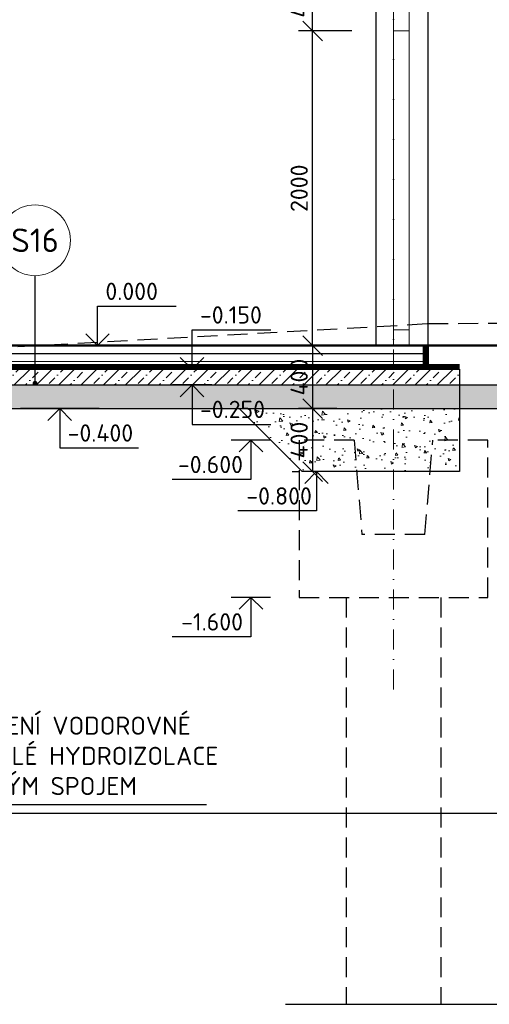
# Model space of a CAD drawing. Header units: millimetres. Extents: x -118752 to 407724, y -73278 to 155058.
# Tile 196 of 256: x 101070 to 104053, y 132598 to 138853. Entities that reach past the tile are written whole.
import ezdxf
from ezdxf.enums import TextEntityAlignment as Align

# ---------------------------------------------------------------- set-up
doc = ezdxf.new("R2010")
doc.units = ezdxf.units.MM
doc.header["$LTSCALE"] = 10
for name, pattern in [('DASHDOT', [25.4, 12.7, -6.35, 0, -6.35]), ('DASHED', [19.05, 12.7, -6.35]), ('IZOLACE_VODOTESNA_0.5', [30, 15, -15])]:
    doc.linetypes.add(name, pattern=pattern)
for name, color, linetype, lineweight in [('CKBUBLINY', 1, 'Continuous', 18), ('CKBUBLINY_POPIS', 3, 'Continuous', 25), ('CKIZOLACE', 1, 'Continuous', 18), ('CKKOTY', 3, 'Continuous', 25), ('CKKOTY_VYS', 3, 'Continuous', 25), ('CKOKNA', 1, 'Continuous', 18), ('CKRASTR', 7, 'DASHDOT', 15), ('CKSTENY_PODROVINOU', 7, 'Continuous', 25), ('CKSTENY_REZ', 6, 'Continuous', 50), ('CKTEXTY_MALE', 3, 'Continuous', 18), ('pohledy', 7, 'Continuous', 25), ('srafy', 7, 'Continuous', 18)]:
    doc.layers.add(name, color=color, linetype=linetype, lineweight=lineweight)
doc.styles.get("Standard").update_dxf_attribs({"font": 'isocpeur.ttf'})
doc.linetypes.add('IZOLACE_TEPELNA_U', pattern='A,0.00254,-2.54,[216,CADKON.SHX,S=2.54,R=0,X=-2.54,Y=0],-15.24,[216,CADKON.SHX,S=2.54,R=180,X=2.54,Y=0],-2.54', length=20.32254)
doc.linetypes.add('PRERUSENI', pattern='A,60,[100,CADKON.SHX,S=2.5,R=0,X=0,Y=0],-10', length=70)
doc.dimstyles.new('CADKON', dxfattribs={"dimscale": 50, "dimtxt": 2.2, "dimasz": 2.5, "dimexe": 1.8, "dimexo": 5, "dimgap": 0.6, "dimtad": 1, "dimrnd": 1, "dimtxsty": 'Standard', "dimblk1": 'OBLIQUE', "dimblk2": 'OBLIQUE', "dimsah": 1, "dimcen": 2.5, "dimadec": 1, "dimazin": 2, "dimtfac": 1, "dimtdec": 4, "dimtix": 1, "dimtmove": 2, "dimatfit": 3, "dimldrblk": 'OPEN30', "dimfxl": 5, "dimfxlon": 1, "dimtolj": 1, "dimarcsym": 0})
doc.dimstyles.new('CADKON$7', dxfattribs={"dimscale": 100, "dimtxt": 2.5, "dimasz": 2.5, "dimexe": 1.8, "dimexo": 5, "dimgap": 0.6, "dimtad": 1, "dimrnd": 1, "dimtxsty": 'Standard', "dimblk1": 'OBLIQUE', "dimblk2": 'OBLIQUE', "dimsah": 1, "dimcen": 2.5, "dimadec": 1, "dimazin": 2, "dimtfac": 1, "dimtdec": 4, "dimtix": 1, "dimtmove": 0, "dimatfit": 3, "dimldrblk": 'DOTSMALL', "dimfxl": 5, "dimfxlon": 1, "dimtfill": 1, "dimtolj": 1, "dimarcsym": 0})

# ---------------------------------------------------------------- blocks, each defined once
blk = doc.blocks.new('_OBLIQUE')
at = {"color": 0, "linetype": 'ByBlock'}
blk.add_line((-0.5, -0.5), (0.5, 0.5), dxfattribs=at)
blk = doc.blocks.new('*D8423')
at = {"layer": 'CKKOTY', "color": 0, "lineweight": -2}
for p, q in [((105609.6, 139182.4), (105949.6, 139182.4)), ((105859.6, 136782.4), (105859.6, 139182.4)), ((105609.6, 136782.4), (105949.6, 136782.4))]:
    blk.add_line(p, q, dxfattribs=at)
at = {"layer": 'Defpoints', "color": 0}
for p in [(103664.4, 139182.4), (105859.6, 139182.4), (103664.4, 136782.4)]:
    blk.add_point(p, dxfattribs=at)
at = {"layer": 'CKKOTY', "color": 0, "lineweight": -2, "xscale": 125, "yscale": 125, "zscale": 125}
for p, rotation in [((105859.6, 139182.4), 90), ((105859.6, 136782.4), 270)]:
    blk.add_blockref('_OBLIQUE', p, dxfattribs=dict(at, rotation=rotation))
at = {"layer": 'CKKOTY', "color": 0, "insert": (105774.6, 137982.4), "char_height": 110, "attachment_point": 5, "rotation": 90}
blk.add_mtext('\\A1;2400', dxfattribs=at)
blk = doc.blocks.new('_Open90')
at = {"color": 0, "lineweight": -2}
for p, q in [((0, 0), (-1, 0)), ((-0.5, 0.5), (0, 0)), ((0, 0), (-0.5, -0.5))]:
    blk.add_line(p, q, dxfattribs=at)
blk = doc.blocks.new('*D8424')
at = {"layer": 'CKKOTY', "color": 0, "lineweight": -2}
for p, q in [((106023.9, 150362.4), (106363.9, 150362.4)), ((106273.9, 136632.4), (106273.9, 150362.4)), ((105796.2, 136632.4), (106183.9, 136632.4))]:
    blk.add_line(p, q, dxfattribs=at)
at = {"layer": 'Defpoints', "color": 0}
for p in [(103664.4, 150362.4), (106273.9, 150362.4), (106296.2, 136632.4)]:
    blk.add_point(p, dxfattribs=at)
at = {"layer": 'CKKOTY', "color": 0, "lineweight": -2, "xscale": 125, "yscale": 125, "zscale": 125}
for p, rotation in [((106273.9, 150362.4), 90), ((106273.9, 136632.4), 270)]:
    blk.add_blockref('_OBLIQUE', p, dxfattribs=dict(at, rotation=rotation))
at = {"layer": 'CKKOTY', "color": 0, "insert": (106188.9, 143497.4), "char_height": 110, "attachment_point": 5, "rotation": 90}
blk.add_mtext('\\A1;13730', dxfattribs=at)
blk = doc.blocks.new('*D8425')
at = {"layer": 'CKKOTY', "color": 0, "lineweight": -2}
for p, q in [((106414.3, 151742.1), (106754.3, 151742.1)), ((106664.3, 136782.4), (106664.3, 151742.1)), ((106414.3, 136782.4), (106754.3, 136782.4))]:
    blk.add_line(p, q, dxfattribs=at)
at = {"layer": 'Defpoints', "color": 0}
for p in [(97444.4, 151742.1), (106664.3, 151742.1), (104664.4, 136782.4)]:
    blk.add_point(p, dxfattribs=at)
at = {"layer": 'CKKOTY', "color": 0, "lineweight": -2, "xscale": 125, "yscale": 125, "zscale": 125}
for p, rotation in [((106664.3, 151742.1), 90), ((106664.3, 136782.4), 270)]:
    blk.add_blockref('_OBLIQUE', p, dxfattribs=dict(at, rotation=rotation))
at = {"layer": 'CKKOTY', "color": 0, "insert": (106579.3, 144262.3), "char_height": 110, "attachment_point": 5, "rotation": 90}
blk.add_mtext('\\A1;14960', dxfattribs=at)
blk = doc.blocks.new('*D9158')
at = {"layer": 'CKKOTY', "color": 0, "lineweight": -2}
for p, q in [((103180.2, 138782.4), (102840.2, 138782.4)), ((102930.2, 136782.4), (102930.2, 138782.4)), ((103084.4, 136782.4), (102840.2, 136782.4))]:
    blk.add_line(p, q, dxfattribs=at)
at = {"layer": 'Defpoints', "color": 0}
for p in [(102930.2, 138782.4), (103444.4, 138782.4), (103334.4, 136782.4)]:
    blk.add_point(p, dxfattribs=at)
at = {"layer": 'CKKOTY', "color": 0, "lineweight": -2, "xscale": 125, "yscale": 125, "zscale": 125}
for p, rotation in [((102930.2, 138782.4), 90), ((102930.2, 136782.4), 270)]:
    blk.add_blockref('_OBLIQUE', p, dxfattribs=dict(at, rotation=rotation))
at = {"layer": 'CKKOTY', "color": 0, "insert": (102845.2, 137782.4), "char_height": 110, "attachment_point": 5, "rotation": 90}
blk.add_mtext('\\A1;2000', dxfattribs=at)
blk = doc.blocks.new('_Open30')
at = {"color": 0, "lineweight": -2}
for p, q in [((-1, 0.268), (0, 0)), ((0, 0), (-1, -0.268)), ((0, 0), (-1, 0))]:
    blk.add_line(p, q, dxfattribs=at)
blk = doc.blocks.new('*D9191')
at = {"layer": 'CKKOTY', "color": 0, "lineweight": -2}
for p, q in [((103180.2, 139182.4), (102840.2, 139182.4)), ((102930.2, 138782.4), (102930.2, 139182.4)), ((103180.2, 138782.4), (102840.2, 138782.4))]:
    blk.add_line(p, q, dxfattribs=at)
at = {"layer": 'Defpoints', "color": 0}
for p in [(102930.2, 139182.4), (103444.4, 139182.4), (103444.4, 138782.4)]:
    blk.add_point(p, dxfattribs=at)
at = {"layer": 'CKKOTY', "color": 0, "lineweight": -2, "xscale": 125, "yscale": 125, "zscale": 125}
for p, rotation in [((102930.2, 139182.4), 90), ((102930.2, 138782.4), 270)]:
    blk.add_blockref('_OBLIQUE', p, dxfattribs=dict(at, rotation=rotation))
at = {"layer": 'CKKOTY', "color": 0, "insert": (102845.2, 138982.4), "char_height": 110, "attachment_point": 5, "rotation": 90}
blk.add_mtext('\\A1;400', dxfattribs=at)
blk = doc.blocks.new('*U3391')
at = {"color": 0, "linetype": 'ByBlock', "lineweight": -2}
blk.add_lwpolyline([(-1.5, 1.5), (0, 0), (1.5, 1.5), (0, 0), (0, 5), (10, 5)], dxfattribs=at)
blk = doc.blocks.new('*U3243')
at = {"color": 0, "linetype": 'ByBlock', "lineweight": -2}
blk.add_lwpolyline([(-1.5, -1.5), (0, 0), (1.5, -1.5), (0, 0), (0, -5), (10, -5)], dxfattribs=at)
blk = doc.blocks.new('*U5551')
at = {"color": 0, "linetype": 'ByBlock', "lineweight": -2}
blk.add_lwpolyline([(-1.5, -1.5), (0, 0), (1.5, -1.5), (0, 0), (0, -5), (10, -5)], dxfattribs=at)
blk = doc.blocks.new('*U5552')
at = {"color": 0, "linetype": 'ByBlock', "lineweight": -2}
blk.add_lwpolyline([(-1.5, -1.5), (0, 0), (1.5, -1.5), (0, 0), (0, -5), (10, -5)], dxfattribs=at)
blk = doc.blocks.new('CK_BUBBLE_1_0_0')
at = {"color": 0, "linetype": 'ByBlock', "lineweight": -2}
blk.add_circle((0, 0), 1, dxfattribs=at)
blk = doc.blocks.new('*U9657')
at = {"color": 0, "linetype": 'ByBlock', "lineweight": -2}
blk.add_lwpolyline([(-1.5, 1.5), (0, 0), (1.5, 1.5), (0, 0), (0, 5), (10, 5)], dxfattribs=at)
blk = doc.blocks.new('*U9658')
at = {"color": 0, "linetype": 'ByBlock', "lineweight": -2}
blk.add_lwpolyline([(-1.5, -1.5), (0, 0), (1.5, -1.5), (0, 0), (0, -5), (10, -5)], dxfattribs=at)
blk = doc.blocks.new('*U3239')
at = {"color": 0, "linetype": 'ByBlock', "lineweight": -2}
blk.add_lwpolyline([(-1.5, -1.5), (0, 0), (1.5, -1.5), (0, 0), (0, -5), (10, -5)], dxfattribs=at)
blk = doc.blocks.new('*D9689')
at = {"layer": 'CKKOTY', "color": 0, "lineweight": -2}
for p, q in [((103084.4, 136782.4), (102840.2, 136782.4)), ((102930.2, 136782.4), (102930.2, 136382.4)), ((103084.4, 136382.4), (102840.2, 136382.4))]:
    blk.add_line(p, q, dxfattribs=at)
at = {"layer": 'Defpoints', "color": 0}
for p in [(103334.4, 136782.4), (102930.2, 136382.4), (103334.4, 136382.4)]:
    blk.add_point(p, dxfattribs=at)
at = {"layer": 'CKKOTY', "color": 0, "lineweight": -2, "xscale": 125, "yscale": 125, "zscale": 125}
for p, rotation in [((102930.2, 136782.4), 90), ((102930.2, 136382.4), 270)]:
    blk.add_blockref('_OBLIQUE', p, dxfattribs=dict(at, rotation=rotation))
at = {"layer": 'CKKOTY', "color": 0, "insert": (102845.2, 136582.4), "char_height": 110, "attachment_point": 5, "rotation": 90}
blk.add_mtext('\\A1;400', dxfattribs=at)
blk = doc.blocks.new('*D9690')
at = {"layer": 'CKKOTY', "color": 0, "lineweight": -2}
for p, q in [((103084.4, 136382.4), (102840.2, 136382.4)), ((102930.2, 136382.4), (102930.2, 135982.4)), ((102801.4, 135982.4), (102840.2, 135982.4))]:
    blk.add_line(p, q, dxfattribs=at)
at = {"layer": 'Defpoints', "color": 0}
for p in [(103334.4, 136382.4), (102930.2, 135982.4), (103051.4, 135982.4)]:
    blk.add_point(p, dxfattribs=at)
at = {"layer": 'CKKOTY', "color": 0, "lineweight": -2, "xscale": 125, "yscale": 125, "zscale": 125}
for p, rotation in [((102930.2, 136382.4), 90), ((102930.2, 135982.4), 270)]:
    blk.add_blockref('_OBLIQUE', p, dxfattribs=dict(at, rotation=rotation))
at = {"layer": 'CKKOTY', "color": 0, "insert": (102845.2, 136182.4), "char_height": 110, "attachment_point": 5, "rotation": 90}
blk.add_mtext('\\A1;400', dxfattribs=at)

msp = doc.modelspace()

# ---------------------------------------------------------------- hatches: boundary and pattern name
at = {"layer": 'srafy', "transparency": 33554661}
h = msp.add_hatch(dxfattribs=at)
h.set_pattern_fill('BETON-PROSTY', color=256, scale=25, style=0)
h.set_pattern_definition([(45, (0, 0), (-70.71068, 70.71068), []), (45, (70.71, 0), (-35.35534, 106.06602), [50, -25, 0, -25])])
h.paths.add_polyline_path([(103444.387, 136532.436), (103664.387, 136532.436), (103864.387, 136532.436), (103864.387, 136632.436), (103664.387, 136632.436), (103444.387, 136632.436)])
h.paths.add_polyline_path([(100037.816, 136357.817), (100037.816, 136632.817), (100202.816, 136632.817), (100202.816, 136357.817)], flags=24)
h.paths.add_polyline_path([(100450.339, 136361.436), (100450.339, 136603.436), (100615.339, 136603.436), (100615.339, 136361.436)], flags=24)
h.paths.add_polyline_path([(103444.387, 136532.436), (103444.387, 136632.436), (99614.387, 136632.436), (99614.387, 136532.436)])
at = {"layer": 'srafy'}
h = msp.add_hatch(dxfattribs=at)
h.set_pattern_fill('AR-CONC', color=256, style=0)
h.set_pattern_definition([(50, (0, 50), (182.18467, -15.93909), [19.05, -209.55]), (355, (0, 50), (-35.24283, 191.05664), [15.24, -167.64]), (100.451, (15.18, 48.67), (146.9425, 175.11669), [16.19, -178.09]), (46.1842, (0, 100.8), (271.07904, -42.04233), [28.575, -314.325]), (96.6356, (22.6, 97.3), (237.40423, 247.42556), [24.285, -267.135]), (351.184, (0, 100.8), (237.4046, 247.4251), [22.86, -251.46]), (21, (25.4, 88.1), (151.61488, -102.26552), [19.05, -209.55]), (326, (25.4, 88.1), (61.80203, 184.18797), [15.24, -167.64]), (71.4514, (38.03, 79.58), (213.41649, 81.92286), [16.19, -178.09]), (37.5, (0, 50), (3.088603, 84.55504), [0, -165.608, 0, -170.18, 0, -168.275]), (7.5, (0, 50), (66.819663, 100.180575), [0, -97.028, 0, -161.798, 0, -64.135]), (327.5, (-56.64, 50), (135.590595, -5.728744), [0, -63.5, 0, -198.12, 0, -262.89]), (317.5, (-82.04, 50), (148.12918, 25.42649), [0, -82.55, 0, -131.572, 0, -186.69])])
h.paths.add_polyline_path([(100807.864, 135942.436), (100807.864, 136272.436), (100972.864, 136272.436), (100972.864, 135942.436)], flags=24)
h.paths.add_polyline_path([(103764.387, 136532.436), (105923.832, 136532.436), (105871.694, 136382.436), (103544.387, 136382.436), (103544.387, 136532.436)])
h.paths.add_polyline_path([(103544.387, 136382.436), (103544.387, 136532.436), (99564.387, 136532.436), (99564.387, 136382.436)])
h = msp.add_hatch(dxfattribs=at)
h.set_pattern_fill('AR-CONC', color=256, angle=180, style=0)
h.set_pattern_definition([(130, (228821.73, 25622.1), (-182.18467, -15.93909), [19.05, -209.55]), (185, (228821.73, 25622.1), (35.24283, 191.05664), [15.24, -167.64]), (79.549, (228806.55, 25620.78), (-146.9425, 175.11669), [16.19, -178.09]), (133.8158, (228821.73, 25672.9), (-271.07904, -42.04233), [28.575, -314.325]), (83.3644, (228799.14, 25669.4), (-237.40423, 247.42556), [24.285, -267.135]), (188.816, (228821.73, 25672.9), (-237.4046, 247.4251), [22.86, -251.46]), (159, (228796.33, 25660.2), (-151.61488, -102.26552), [19.05, -209.55]), (214, (228796.33, 25660.2), (-61.80203, 184.18797), [15.24, -167.64]), (108.5486, (228783.7, 25651.68), (-213.4165, 81.92286), [16.19, -178.09]), (142.5, (228821.73, 25622.104), (-3.088603, 84.55504), [0, -165.608, 0, -170.18, 0, -168.275]), (172.5, (228821.73, 25622.1), (-66.819663, 100.180575), [0, -97.028, 0, -161.798, 0, -64.135]), (212.5, (228878.374, 25622.104), (-135.590595, -5.728744), [0, -63.5, 0, -198.12, 0, -262.89]), (222.5, (228903.77, 25622.1), (-148.12918, 25.42649), [0, -82.55, 0, -131.572, 0, -186.69])])
h.paths.add_polyline_path([(103408.887, 136182.436), (102805.637, 136182.436), (102805.637, 136041.186), (102464.387, 136382.436), (103408.887, 136382.436)])
h.paths.add_polyline_path([(103408.887, 136182.436), (103408.887, 136382.436), (103864.387, 136382.436), (103864.387, 136182.436)])
h.paths.add_polyline_path([(103408.887, 136182.436), (103864.387, 136182.436), (103864.387, 135982.436), (103408.887, 135982.436)])
h.paths.add_polyline_path([(103408.887, 136182.436), (103408.887, 135982.436), (102864.387, 135982.436), (102805.637, 136041.186), (102805.637, 136182.436)])
h.paths.add_polyline_path([(102789.135, 136261.436), (102789.135, 136503.436), (102624.135, 136503.436), (102624.135, 136261.436)], flags=24)
h.paths.add_polyline_path([(103004.404, 136147.936), (103004.404, 136389.936), (102839.404, 136389.936), (102839.404, 136147.936)], flags=24)
h.paths.add_polyline_path([(103004.404, 136147.936), (103004.404, 136389.936), (102839.404, 136389.936), (102839.404, 136147.936)], flags=24)

# ---------------------------------------------------------------- linework, layer by layer
at = {"layer": 'CKIZOLACE'}
for p, q in [((103634.387, 136662.436), (103634.387, 136782.436)), ((99564.387, 136732.436), (103664.387, 136732.436)), ((99334.387, 136662.436), (103634.387, 136662.436)), ((103664.387, 136662.436), (103864.387, 136662.436))]:
    msp.add_line(p, q, dxfattribs=at)
at = {"layer": 'CKIZOLACE', "linetype": 'IZOLACE_VODOTESNA_0.5'}
for points in [[(99364.387, 136647.436, 30, 30, 0), (103649.387, 136647.436, 30, 30, 0), (103649.387, 136782.436, 0, 0, 0)], [(103664.387, 136647.436, 30, 30, 0), (103864.387, 136647.436, 0, 0, 0)]]:
    msp.add_lwpolyline(points, format="xyseb", dxfattribs=at)
at = {"layer": 'CKIZOLACE', "linetype": 'IZOLACE_TEPELNA_U', "ltscale": 0.492126}
msp.add_lwpolyline([(99564.387, 136682.436), (103664.387, 136682.436)], dxfattribs=at)
at = {"layer": 'CKKOTY_VYS'}
for p, q in [((101814.387, 136782.436), (101314.387, 136782.436)), ((104526.847, 136782.436), (104026.847, 136782.436)), ((102290.143, 136632.436), (102040.143, 136632.436)), ((102290.143, 136532.436), (102040.143, 136532.436)), ((101574.618, 136382.436), (101074.618, 136382.436)), ((102663.536, 136182.377), (102413.536, 136182.377)), ((102663.536, 135182.436), (102413.536, 135182.436))]:
    msp.add_line(p, q, dxfattribs=at)
at = {"layer": 'CKOKNA'}
for p, q in [((103444.387, 136882.436), (103444.387, 139082.436)), ((103544.387, 136882.436), (103544.387, 139082.436)), ((103444.387, 138782.436), (103544.387, 138782.436)), ((103544.387, 136882.436), (103444.387, 136882.436)), ((103444.387, 136882.436), (103444.387, 136782.436)), ((103544.387, 136882.436), (103544.387, 136782.436))]:
    msp.add_line(p, q, dxfattribs=at)
at = {"layer": 'CKRASTR'}
msp.add_line((103444.387, 134598.492), (103444.387, 140223.279), dxfattribs=at)
at = {"layer": 'CKSTENY_PODROVINOU'}
for p, q in [((103634.387, 136662.436), (103634.387, 136782.436)), ((103634.387, 136782.436), (103664.387, 136782.436)), ((103664.387, 136782.436), (103664.387, 136632.436)), ((99564.387, 136632.436), (103864.387, 136632.436)), ((103664.387, 136652.436), (103664.387, 136632.436))]:
    msp.add_line(p, q, dxfattribs=at)
at = {"layer": 'CKSTENY_REZ'}
for q in [(99564.387, 136782.436), (104664.387, 136782.436)]:
    msp.add_line((103664.387, 136782.436), q, dxfattribs=at)
at = {"layer": 'Defpoints', "color": 2}
msp.add_line((104895.302, 133811.099), (83065.084, 133811.099), dxfattribs=at)
at = {"layer": 'pohledy'}
for p, q in [((103334.387, 136782.436), (103334.387, 139182.436)), ((103664.387, 136782.436), (103664.387, 139182.436)), ((99564.387, 136732.436), (103664.387, 136732.436)), ((103864.387, 136632.436), (103864.387, 136532.436)), ((99564.387, 136532.436), (103664.387, 136532.436)), ((103664.387, 136532.436), (105841.212, 136532.436)), ((103864.387, 136532.436), (103864.387, 136382.436)), ((99564.387, 136382.436), (105789.073, 136382.436)), ((102864.387, 135982.436), (102464.387, 136382.436)), ((103864.387, 136382.436), (103864.387, 135982.436)), ((103864.387, 136382.436), (103864.387, 135982.436)), ((103864.387, 135982.436), (102864.387, 135982.436)), ((103864.387, 135982.436), (102864.387, 135982.436))]:
    msp.add_line(p, q, dxfattribs=at)
at = {"layer": 'pohledy', "linetype": 'DASHED'}
for p, q in [((102844.387, 136182.436), (102844.387, 135182.436)), ((103194.387, 136182.436), (102844.387, 136182.436)), ((103194.387, 136182.436), (103244.387, 135582.436)), ((103644.387, 135582.436), (103694.387, 136182.436)), ((104044.387, 136182.436), (103694.387, 136182.436)), ((104044.387, 135182.436), (104044.387, 136182.436)), ((103644.387, 135582.436), (103244.387, 135582.436)), ((102844.387, 135182.436), (104044.387, 135182.436)), ((103144.387, 135182.436), (103144.387, 132597.834)), ((103744.387, 135182.436), (103744.387, 132597.834))]:
    msp.add_line(p, q, dxfattribs=at)
at = {"layer": 'pohledy', "linetype": 'PRERUSENI'}
msp.add_line((102757.567, 132597.834), (104206.907, 132597.834), dxfattribs=at)
at = {"layer": 'pohledy', "linetype": 'DASHED'}
msp.add_lwpolyline([(83065.084, 136651.701), (86754.387, 136701.701), (92924.387, 136672.436), (99726.646, 136702.436), (103664.387, 136922.436), (108012.197, 136954.137)], dxfattribs=at)

# ---------------------------------------------------------------- block references
at = {"layer": 'CKBUBLINY'}
ref = msp.add_blockref('CK_BUBBLE_1_0_0', (101167.395, 137451.704), dxfattribs=dict(at, xscale=225, yscale=225, zscale=225))
ref.add_attrib('NUM1', 'S16', dxfattribs={"layer": 'CKBUBLINY_POPIS', "height": 150}).set_placement((101167.395, 137451.704), align=Align.MIDDLE_CENTER)
at = {"layer": 'CKKOTY_VYS'}
ref = msp.add_blockref('*U3391', (101564.387, 136782.436), dxfattribs=dict(at, xscale=50, yscale=50, zscale=50))
ref.add_attrib('Výška', '0.000', (101614.387, 137072.436), dxfattribs={"layer": '0', "color": 0, "linetype": 'ByBlock', "lineweight": -2, "height": 110})
ref = msp.add_blockref('*U9657', (102165.143, 136632.436), dxfattribs=dict(at, xscale=50, yscale=50, zscale=50))
ref.add_attrib('Výška', '-0.150', (102215.143, 136922.436), dxfattribs={"layer": '0', "color": 0, "linetype": 'ByBlock', "lineweight": -2, "height": 110})
ref = msp.add_blockref('*U9658', (102165.143, 136532.436), dxfattribs=dict(at, xscale=50, yscale=50, zscale=50))
ref.add_attrib('Výška', '-0.250', (102215.143, 136322.436), dxfattribs={"layer": '0', "color": 0, "linetype": 'ByBlock', "lineweight": -2, "height": 110})
ref = msp.add_blockref('*U3243', (101324.618, 136382.436), dxfattribs=dict(at, xscale=50, yscale=50, zscale=50))
ref.add_attrib('Výška', '-0.400', (101374.618, 136172.436), dxfattribs={"layer": '0', "color": 0, "linetype": 'ByBlock', "lineweight": -2, "height": 110})
ref = msp.add_blockref('*U5551', (102538.536, 136182.377), dxfattribs=dict(at, xscale=-50, yscale=50, zscale=50))
ref.add_attrib('Výška', '-0.600', dxfattribs={"layer": '0', "color": 0, "linetype": 'ByBlock', "lineweight": -2, "height": 110}).set_placement((102488.536, 135972.377), align=Align.RIGHT)
ref = msp.add_blockref('*U3239', (102955.542, 135982.436), dxfattribs=dict(at, xscale=-50, yscale=50, zscale=50))
ref.add_attrib('Výška', '-0.800', (102509.542, 135772.436), dxfattribs={"layer": '0', "color": 0, "linetype": 'ByBlock', "lineweight": -2, "height": 110})
ref = msp.add_blockref('*U5552', (102538.536, 135182.436), dxfattribs=dict(at, xscale=-50, yscale=50, zscale=50))
ref.add_attrib('Výška', '-1.600', dxfattribs={"layer": '0', "color": 0, "linetype": 'ByBlock', "lineweight": -2, "height": 110}).set_placement((102488.536, 134972.436), align=Align.RIGHT)

# ---------------------------------------------------------------- texts
at = {"layer": 'CKTEXTY_MALE', "insert": (100519.497, 133927.029), "char_height": 115, "attachment_point": 7}
msp.add_mtext('NAPOJENÍ VODOROVNÉ \\PA SVISLÉ HYDROIZOLACE \\PZPĚTNÝM SPOJEM', dxfattribs=at)

# ---------------------------------------------------------------- dimensions: what is measured, and where the dimension line sits
at = {"layer": 'CKKOTY'}
for base, p1, p2, override, picture, middle in [((106664.261, 151742.065), (104664.387, 136782.436), (97444.387, 151742.065), {"dimscale": 50, "dimexo": 10, "dimldrblk": 'Open90'}, '*D8425', (106579.261, 144262.25)), ((106273.931, 150362.436), (106296.17, 136632.436), (103664.387, 150362.436), {"dimscale": 50, "dimexo": 10, "dimldrblk": 'Open90'}, '*D8424', (106188.931, 143497.436)), ((105859.6, 139182.436), (103664.387, 136782.436), (103664.387, 139182.436), {"dimscale": 50, "dimexo": 10, "dimldrblk": 'Open90'}, '*D8423', (105774.6, 137982.436)), ((102930.224, 135982.436), (103334.387, 136382.436), (103051.378, 135982.436), {"dimtmove": 2}, '*D9690', (102845.224, 136182.436))]:
    dim = msp.add_linear_dim(base=base, p1=p1, p2=p2, angle=90, dimstyle='CADKON', override=override, dxfattribs=at)
    dim.commit()
    dim.dimension.update_dxf_attribs({"geometry": picture, "text_midpoint": middle})
for base, p1, p2, picture, middle in [((102930.224, 139182.436), (103444.387, 138782.436), (103444.387, 139182.436), '*D9191', (102845.224, 138982.436)), ((102930.224, 138782.436), (103334.387, 136782.436), (103444.387, 138782.436), '*D9158', (102845.224, 137782.436)), ((102930.224, 136382.436), (103334.387, 136782.436), (103334.387, 136382.436), '*D9689', (102845.224, 136582.436))]:
    dim = msp.add_linear_dim(base=base, p1=p1, p2=p2, angle=90, dimstyle='CADKON', dxfattribs=at)
    dim.commit()
    dim.dimension.update_dxf_attribs({"geometry": picture, "text_midpoint": middle})

# ---------------------------------------------------------------- leaders
at = {"layer": 'CKBUBLINY'}
msp.add_leader([(101167.395, 136542.975), (101167.395, 137226.704)], dimstyle='CADKON', override={"dimasz": 2.5, "dimldrblk": 'DotSmall'}, dxfattribs=at)
at = {"layer": 'CKTEXTY_MALE', "annotation_type": 0, "has_hookline": 1, "hookline_direction": 0, "text_width": 1736.5}
msp.add_leader([(99549.387, 134947.436), (100359.497, 133867.029), (100459.497, 133867.029)], dimstyle='CADKON$7', override={"dimtxt": 2.3, "dimasz": 1}, dxfattribs=at)

doc.saveas('drawing.dxf')
